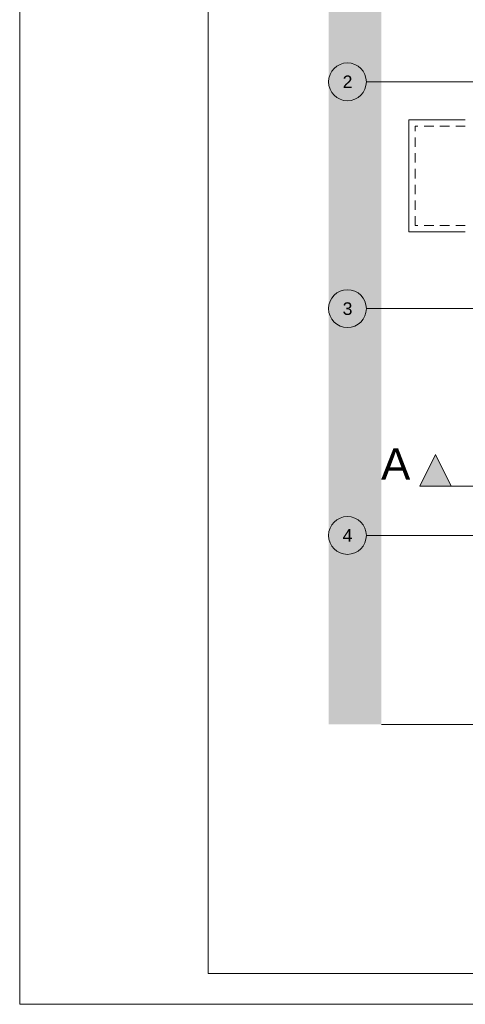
# Paper-space layout 'A-26 ROZBIÓRKI - PIĘTRO 8' of a CAD drawing. Header units: millimetres. Extents: x 0 to 540, y 0 to 297.
# Tile 1 of 9: x 0 to 71, y 0 to 156. Entities that reach past the tile are written whole.
import ezdxf
from ezdxf.xclip import XClip

# ---------------------------------------------------------------- set-up
doc = ezdxf.new("R2010")
doc.units = ezdxf.units.MM
doc.header["$MEASUREMENT"] = 0
doc.header["$XCLIPFRAME"] = 0
for name, pattern in [('ACAD_ISO03W100', [300, 120, -180]), ('DASHDOTX2', [1000, 500, -250, 0, -250]), ('Przer. długie kreski', [2.5, 1.5, -1]), ('PRZERYWANA_DU_A', [550, 350.0000000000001, -199.9999999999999])]:
    doc.linetypes.add(name, pattern=pattern)
doc.layers.add('0_Nr_pióra__2', color=8, linetype='Continuous', lineweight=13)
doc.layers.add('A_linie przekroju_Nr_pióra__1', color=7, linetype='Continuous', lineweight=20)
for name, color, linetype, lineweight, true_color in [('A_Arkusz_Nr_pióra__255', 7, 'Continuous', 15, 0x242424), ('A_osie_Nr_pióra__16', 7, 'Continuous', 5, 0x0f0f0f), ('A_osie_Nr_pióra__76', 7, 'Continuous', 5, 0x2d2d2d), ('A_ściany_Nr_pióra__10', 7, 'Continuous', 13, 0x4b4b4b)]:
    doc.layers.add(name, color=color, linetype=linetype, lineweight=lineweight, true_color=true_color)
doc.layers.add('A_linie przekroju', color=7, linetype='Continuous')
doc.layers.add('A_podrys', color=7, linetype='Continuous')
doc.styles.add('STYL_AUTOMATYCZNY_1', font='arial.ttf')

# ---------------------------------------------------------------- blocks, each defined once
blk = doc.blocks.new('Rysunek_1_1', base_point=(-1569.727212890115, -334.6624590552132))
at = {"linetype": 'Continuous', "lineweight": 0, "true_color": 0x484848}
blk.add_hatch(color=251, dxfattribs=at).paths.add_polyline_path([(49.01414782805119, 44.4123740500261), (57.3989115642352, 44.4123740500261), (57.3989115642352, 216.2223770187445), (214.4641249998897, 216.2223770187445), (214.4641249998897, 139.4123788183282), (299.4641219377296, 139.4123788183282), (299.4641219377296, 220.1214278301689), (49.01414782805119, 220.1214278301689)])
at = {"layer": 'A_linie przekroju', "linetype": 'Continuous', "lineweight": 0, "true_color": 0x000000}
blk.add_hatch(color=18, dxfattribs=at).paths.add_polyline_path([(63.49789607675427, 82.24507971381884), (68.49789607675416, 82.24507971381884), (65.99789607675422, 87.24507971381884)])
at = {"layer": '0_Nr_pióra__2', "color": 8, "linetype": 'PRZERYWANA_DU_A', "lineweight": 13, "flags": 128}
for points in [[(299.4641210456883, 139.4123750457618), (214.4641210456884, 139.4123750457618), (214.4641210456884, 216.2223750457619), (57.39891084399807, 216.2223750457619), (57.39891084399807, 44.41237504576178)], [(57.39891084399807, 44.41237504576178), (172.3989108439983, 44.41237504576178)]]:
    blk.add_lwpolyline(points, dxfattribs=at)
at = {"layer": 'A_linie przekroju_Nr_pióra__1', "color": 7, "linetype": 'ACAD_ISO03W100', "lineweight": 20}
blk.add_line((68.49789413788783, 82.24507671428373), (299.4641224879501, 82.24507671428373), dxfattribs=at)
at = {"layer": 'A_linie przekroju_Nr_pióra__1', "color": 7, "linetype": 'Continuous', "lineweight": 20, "flags": 128}
blk.add_lwpolyline([(63.49789607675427, 82.24507971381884), (68.49789607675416, 82.24507971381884), (65.99789607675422, 87.24507971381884)], close=True, dxfattribs=at)
at = {"layer": 'A_osie_Nr_pióra__16', "color": 250, "linetype": 'DASHDOTX2', "lineweight": 5, "true_color": 0x0f0f0f}
for p, q in [((75.26523024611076, 146.412375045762), (55.01414795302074, 146.4123735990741)), ((75.26523024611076, 110.412375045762), (55.01414795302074, 110.4123734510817)), ((75.26523024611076, 74.41237504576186), (55.01414795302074, 74.41237330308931))]:
    blk.add_line(p, q, dxfattribs=at)
at = {"layer": 'A_osie_Nr_pióra__76', "color": 250, "linetype": 'Continuous', "lineweight": 5, "true_color": 0x2d2d2d}
for centre in [(52.01414979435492, 146.412375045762), (52.01414979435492, 110.412375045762), (52.01414979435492, 74.41237504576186)]:
    blk.add_circle(centre, 3, dxfattribs=at)
at = {"layer": 'A_ściany_Nr_pióra__10', "color": 251, "linetype": 'Continuous', "lineweight": 13, "true_color": 0x4b4b4b}
for p, q in [((70.6978959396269, 140.3823739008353), (61.7378964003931, 140.3823739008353)), ((61.7378964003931, 122.5823735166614), (61.7378964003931, 140.3823739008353)), ((70.6978959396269, 122.5823735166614), (61.7378964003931, 122.5823735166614))]:
    blk.add_line(p, q, dxfattribs=at)
at = {"layer": 'A_ściany_Nr_pióra__10', "color": 251, "linetype": 'Przer. długie kreski', "lineweight": 13, "true_color": 0x4b4b4b}
for p, q in [((70.6978959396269, 139.3823735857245), (62.73789671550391, 139.3823735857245)), ((62.73789671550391, 123.5823738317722), (62.73789671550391, 139.3823735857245)), ((70.6978959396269, 123.5823738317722), (62.73789671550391, 123.5823738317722))]:
    blk.add_line(p, q, dxfattribs=at)
at = {"layer": 'A_linie przekroju_Nr_pióra__1', "color": 7, "linetype": 'Continuous', "lineweight": 20, "insert": (61.99789607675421, 83.2450866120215), "char_height": 5, "attachment_point": 9, "style": 'STYL_AUTOMATYCZNY_1'}
blk.add_mtext('\\A1;{\\pqr;\\pt0;\\fArial|b0|i0|c238|p0;\\W1.000000;A}', dxfattribs=at)
at = {"layer": 'A_osie_Nr_pióra__76', "color": 250, "linetype": 'Continuous', "lineweight": 5, "true_color": 0x2d2d2d, "char_height": 2, "attachment_point": 1, "style": 'STYL_AUTOMATYCZNY_1'}
for s, insert in [('\\A1;{\\pql;\\pt0;\\fArial|b0|i0|c238|p0;\\W1.000000;2}', (51.25142479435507, 147.4123750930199)), ('\\A1;{\\pql;\\pt0;\\fArial|b0|i0|c238|p0;\\W1.000000;3}', (51.25142479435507, 111.4123750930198)), ('\\A1;{\\pql;\\pt0;\\fArial|b0|i0|c238|p0;\\W1.000000;4}', (51.25142479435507, 75.41237509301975))]:
    blk.add_mtext(s, dxfattribs=dict(at, insert=insert))

psp = doc.layouts.new('A-26 ROZBIÓRKI - PIĘTRO 8')

# ---------------------------------------------------------------- linework, layer by layer
at = {"layer": 'A_Arkusz_Nr_pióra__255', "color": 250, "linetype": 'Continuous', "lineweight": 15, "true_color": 0x242424}
for p in [(29.90003742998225, 292.1), (535.1000000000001, 4.900001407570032)]:
    psp.add_line(p, (29.8998034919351, 4.900326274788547), dxfattribs=at)
at = {"layer": 'A_Arkusz_Nr_pióra__255', "color": 250, "linetype": 'Continuous', "lineweight": 15, "true_color": 0x242424, "flags": 128}
psp.add_lwpolyline([(-1.040834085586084e-14, 297), (540, 297), (540, 1.109329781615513e-14), (-1.040834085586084e-14, 1.109329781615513e-14)], close=True, dxfattribs=at)

# ---------------------------------------------------------------- block references
at = {"layer": 'A_podrys', "color": 37, "linetype": 'Continuous', "lineweight": 5, "true_color": 0x656532}
ref = psp.add_blockref('Rysunek_1_1', (-1569.727212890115, -334.6624590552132), dxfattribs=at)
XClip(ref).set_block_clipping_path([(49.01414979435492, 44.41237504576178), (299.4641210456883, 220.1214319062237)])

doc.saveas('drawing.dxf')
